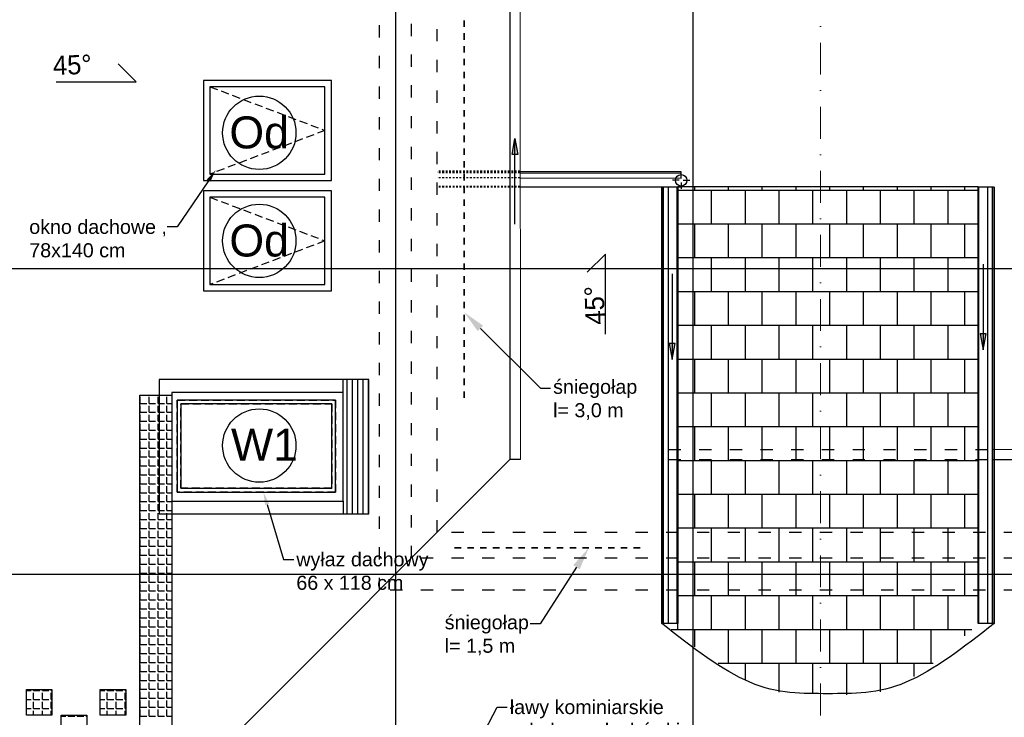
# Model space of a CAD drawing. Header units: millimetres. Extents: x -7023 to 53801, y 9849 to 33561.
# Tile 181 of 256: x 19068 to 19838, y 19031 to 19576. Entities that reach past the tile are written whole.
import ezdxf

# ---------------------------------------------------------------- set-up
doc = ezdxf.new("R2010")
doc.units = ezdxf.units.MM
for name, pattern in [('218-500', [1, 0.5, -0.5]), ('ACAD_ISO03W100', [30, 12, -18]), ('Dash 1_5', [3, 1.5, -1.5]), ('DASHDOT', [1, 0.5, -0.25, 0, -0.25]), ('DASHED2', [0.375, 0.25, -0.125])]:
    doc.linetypes.add(name, pattern=pattern)
doc.layers.add('.IE_podklad', color=252, linetype='Continuous')
doc.styles.add('MtX_ISOCPEUR', font='txt')
doc.styles.add('Opisowy', font='arial.ttf')
doc.styles.get("Standard").update_dxf_attribs({"font": 'arial.ttf'})

msp = doc.modelspace()

# ---------------------------------------------------------------- hatches: boundary and pattern name
at = {"layer": '.IE_podklad'}
h = msp.add_hatch(color=256, dxfattribs=at)
h.dxf.hatch_style = 1
h.paths.add_polyline_path([(19454.95, 19470.78), (19452.76, 19470.78), (19454.95, 19483.3)])
h = msp.add_hatch(color=256, dxfattribs=at)
h.dxf.hatch_style = 1
h.paths.add_polyline_path([(19457.3, 19470.78), (19454.95, 19470.78), (19454.95, 19483.3)])
h = msp.add_hatch(color=256, dxfattribs=at)
h.dxf.hatch_style = 1
h.paths.add_polyline_path([(19820.98, 19330.45), (19818.79, 19330.45), (19820.98, 19317.93)])
h = msp.add_hatch(color=256, dxfattribs=at)
h.dxf.hatch_style = 1
h.paths.add_polyline_path([(19823.33, 19330.45), (19820.98, 19330.45), (19820.98, 19317.93)])
h = msp.add_hatch(color=256, dxfattribs=at)
h.dxf.hatch_style = 1
h.paths.add_polyline_path([(19577.82, 19322.91), (19575.63, 19322.91), (19577.82, 19310.39)])
h = msp.add_hatch(color=256, dxfattribs=at)
h.dxf.hatch_style = 1
h.paths.add_polyline_path([(19580.18, 19322.91), (19577.82, 19322.91), (19577.82, 19310.39)])

# ---------------------------------------------------------------- linework, layer by layer
at = {"layer": '.IE_podklad', "ltscale": 25}
for p, q in [((19361.58, 19964.01), (19361.58, 17871.88)), ((19594.08, 19964.01), (19594.08, 17871.88)), ((19211.45, 19528.68), (19211.45, 19450.34)), ((19311.45, 19528.68), (19211.45, 19528.68)), ((19311.45, 19450.34), (19311.45, 19528.68)), ((19216.45, 19523.68), (19216.45, 19455.34)), ((19306.45, 19523.68), (19216.45, 19523.68)), ((19306.45, 19455.34), (19306.45, 19523.68)), ((19216.45, 19455.34), (19306.45, 19455.34)), ((19211.45, 19450.34), (19311.45, 19450.34)), ((19211.45, 19442.34), (19211.45, 19364.01)), ((19311.45, 19442.34), (19211.45, 19442.34)), ((19311.45, 19364.01), (19311.45, 19442.34)), ((19216.45, 19437.34), (19216.45, 19369.01)), ((19306.45, 19437.34), (19216.45, 19437.34)), ((19306.45, 19369.01), (19306.45, 19437.34)), ((18286.12, 19381.68), (21585.11, 19381.68)), ((19211.45, 19364.01), (19311.45, 19364.01)), ((19216.45, 19369.01), (19306.45, 19369.01)), ((18286.12, 19142.68), (21268.68, 19142.68))]:
    msp.add_line(p, q, dxfattribs=at)
at = {"layer": '.IE_podklad', "linetype": 'DASHDOT', "lineweight": 13, "ltscale": 50}
msp.add_line((19693.92, 19708.42), (19693.92, 18923.91), dxfattribs=at)
at = {"layer": '.IE_podklad', "linetype": 'ACAD_ISO03W100', "ltscale": 0.8}
for p, q in [((19349.08, 19130.18), (19349.08, 19616.18)), ((19374.08, 19155.18), (19374.08, 19616.18)), ((19394.08, 19175.18), (19394.08, 19616.18)), ((19575.07, 19240.18), (19824.43, 19240.18)), ((19575.07, 19232.18), (19817.57, 19232.18)), ((19817.57, 19232.18), (19824.43, 19232.18)), ((20014.95, 19175.18), (19394.08, 19175.18)), ((20014.95, 19155.18), (19374.08, 19155.18)), ((20014.95, 19130.18), (19349.08, 19130.18))]:
    msp.add_line(p, q, dxfattribs=at)
at = {"layer": '.IE_podklad'}
for p, q in [((19450.95, 19616.18), (19450.95, 19232.18)), ((19158.88, 19527.53), (19144.71, 19541.71)), ((19096.24, 19527.53), (19158.88, 19527.53)), ((19458.95, 19457.77), (19584.97, 19457.52)), ((19458.95, 19456.5), (19584.97, 19456.25)), ((19458.95, 19456.26), (19584.97, 19456.01)), ((19458.95, 19452.45), (19584.97, 19452.2)), ((19458.95, 19445.59), (19584.97, 19445.34)), ((19584.97, 19445.02), (19458.95, 19445.27)), ((19569.75, 19104.03), (19569.75, 19445.4)), ((19571.02, 19104.03), (19571.02, 19445.4)), ((19571.26, 19104.03), (19571.26, 19445.4)), ((19575.07, 19104.03), (19575.07, 19445.4)), ((19581.93, 19104.03), (19581.93, 19445.4)), ((19582.25, 19445.4), (19582.25, 19104.03)), ((19817.25, 19445.4), (19582.25, 19445.4)), ((19582.25, 19442.88), (19817.25, 19442.88)), ((19582.36, 19416.47), (19582.36, 19442.88)), ((19595.57, 19442.88), (19595.57, 19445.4)), ((19608.78, 19416.47), (19608.78, 19442.88)), ((19621.98, 19442.88), (19621.98, 19445.4)), ((19635.19, 19416.47), (19635.19, 19442.88)), ((19648.4, 19442.88), (19648.4, 19445.4)), ((19661.61, 19416.47), (19661.61, 19442.88)), ((19674.82, 19442.88), (19674.82, 19445.4)), ((19688.02, 19416.47), (19688.02, 19442.88)), ((19701.23, 19442.88), (19701.23, 19445.4)), ((19714.44, 19416.47), (19714.44, 19442.88)), ((19727.65, 19442.88), (19727.65, 19445.4)), ((19740.86, 19416.47), (19740.86, 19442.88)), ((19754.06, 19442.88), (19754.06, 19445.4)), ((19767.27, 19416.47), (19767.27, 19442.88)), ((19780.48, 19442.88), (19780.48, 19445.4)), ((19793.69, 19416.47), (19793.69, 19442.88)), ((19806.9, 19442.88), (19806.9, 19445.4)), ((19817.25, 19104.03), (19817.25, 19445.4)), ((19817.57, 19445.4), (19817.57, 19104.03)), ((19824.43, 19445.4), (19824.43, 19104.03)), ((19828.24, 19445.4), (19828.24, 19104.03)), ((19828.48, 19445.4), (19828.48, 19104.03)), ((19829.75, 19445.4), (19829.75, 19104.03)), ((19582.25, 19416.47), (19817.25, 19416.47)), ((19595.57, 19390.05), (19595.57, 19416.47)), ((19621.98, 19390.05), (19621.98, 19416.47)), ((19648.4, 19390.05), (19648.4, 19416.47)), ((19674.82, 19390.05), (19674.82, 19416.47)), ((19701.23, 19390.05), (19701.23, 19416.47)), ((19727.65, 19390.05), (19727.65, 19416.47)), ((19754.06, 19390.05), (19754.06, 19416.47)), ((19780.48, 19390.05), (19780.48, 19416.47)), ((19806.9, 19390.05), (19806.9, 19416.47)), ((19525.75, 19392.83), (19511.57, 19378.65)), ((19525.75, 19330.19), (19525.75, 19392.83)), ((19582.25, 19390.05), (19817.25, 19390.05)), ((19582.36, 19363.64), (19582.36, 19390.05)), ((19608.78, 19363.64), (19608.78, 19390.05)), ((19635.19, 19363.64), (19635.19, 19390.05)), ((19661.61, 19363.64), (19661.61, 19390.05)), ((19688.02, 19363.64), (19688.02, 19390.05)), ((19714.44, 19363.64), (19714.44, 19390.05)), ((19740.86, 19363.64), (19740.86, 19390.05)), ((19767.27, 19363.64), (19767.27, 19390.05)), ((19793.69, 19363.64), (19793.69, 19390.05)), ((19577.82, 19377.45), (19577.82, 19310.39)), ((19582.25, 19363.64), (19817.25, 19363.64)), ((19595.57, 19337.22), (19595.57, 19363.64)), ((19621.98, 19337.22), (19621.98, 19363.64)), ((19648.4, 19337.22), (19648.4, 19363.64)), ((19674.82, 19337.22), (19674.82, 19363.64)), ((19701.23, 19337.22), (19701.23, 19363.64)), ((19727.65, 19337.22), (19727.65, 19363.64)), ((19754.06, 19337.22), (19754.06, 19363.64)), ((19780.48, 19337.22), (19780.48, 19363.64)), ((19806.9, 19337.22), (19806.9, 19363.64)), ((19582.25, 19337.22), (19817.25, 19337.22)), ((19582.36, 19310.8), (19582.36, 19337.22)), ((19608.78, 19310.8), (19608.78, 19337.22)), ((19635.19, 19310.8), (19635.19, 19337.22)), ((19661.61, 19310.8), (19661.61, 19337.22)), ((19688.02, 19310.8), (19688.02, 19337.22)), ((19714.44, 19310.8), (19714.44, 19337.22)), ((19740.86, 19310.8), (19740.86, 19337.22)), ((19767.27, 19310.8), (19767.27, 19337.22)), ((19793.69, 19310.8), (19793.69, 19337.22)), ((19580.18, 19322.91), (19575.63, 19322.91)), ((19575.63, 19322.91), (19577.82, 19310.39)), ((19577.82, 19310.39), (19580.18, 19322.91)), ((19582.25, 19310.8), (19817.25, 19310.8)), ((19595.57, 19284.39), (19595.57, 19310.8)), ((19621.98, 19284.39), (19621.98, 19310.8)), ((19648.4, 19284.39), (19648.4, 19310.8)), ((19674.82, 19284.39), (19674.82, 19310.8)), ((19701.23, 19284.39), (19701.23, 19310.8)), ((19727.65, 19284.39), (19727.65, 19310.8)), ((19754.06, 19284.39), (19754.06, 19310.8)), ((19780.48, 19284.39), (19780.48, 19310.8)), ((19806.9, 19284.39), (19806.9, 19310.8)), ((19161.98, 19276.13), (19161.98, 19281.21)), ((19168.96, 19276.13), (19168.96, 19281.21)), ((19175.95, 19276.13), (19175.95, 19281.21)), ((19182.93, 19276.13), (19182.93, 19281.21)), ((19582.25, 19284.39), (19817.25, 19284.39)), ((19582.36, 19257.97), (19582.36, 19284.39)), ((19608.78, 19257.97), (19608.78, 19284.39)), ((19635.19, 19257.97), (19635.19, 19284.39)), ((19661.61, 19257.97), (19661.61, 19284.39)), ((19688.02, 19257.97), (19688.02, 19284.39)), ((19714.44, 19257.97), (19714.44, 19284.39)), ((19740.86, 19257.97), (19740.86, 19284.39)), ((19767.27, 19257.97), (19767.27, 19284.39)), ((19793.69, 19257.97), (19793.69, 19284.39)), ((19161.98, 19276.13), (19167.06, 19276.13)), ((19161.98, 19269.15), (19161.98, 19274.23)), ((19168.96, 19276.13), (19174.04, 19276.13)), ((19168.96, 19269.15), (19168.96, 19274.23)), ((19175.95, 19276.13), (19181.03, 19276.13)), ((19175.95, 19269.15), (19175.95, 19274.23)), ((19182.93, 19276.13), (19186.82, 19276.13)), ((19182.93, 19269.15), (19182.93, 19274.23)), ((19161.98, 19269.15), (19167.06, 19269.15)), ((19161.98, 19262.16), (19161.98, 19267.24)), ((19168.96, 19269.15), (19174.04, 19269.15)), ((19168.96, 19262.16), (19168.96, 19267.24)), ((19175.95, 19269.15), (19181.03, 19269.15)), ((19175.95, 19262.16), (19175.95, 19267.24)), ((19182.93, 19269.15), (19186.82, 19269.15)), ((19182.93, 19262.16), (19182.93, 19267.24)), ((19161.98, 19262.16), (19167.06, 19262.16)), ((19161.98, 19255.18), (19161.98, 19260.26)), ((19161.98, 19255.18), (19167.06, 19255.18)), ((19168.96, 19262.16), (19174.04, 19262.16)), ((19168.96, 19255.18), (19168.96, 19260.26)), ((19168.96, 19255.18), (19174.04, 19255.18)), ((19175.95, 19262.16), (19181.03, 19262.16)), ((19175.95, 19255.18), (19175.95, 19260.26)), ((19175.95, 19255.18), (19181.03, 19255.18)), ((19182.93, 19262.16), (19186.82, 19262.16)), ((19182.93, 19255.18), (19182.93, 19260.26)), ((19182.93, 19255.18), (19186.82, 19255.18)), ((19582.25, 19257.97), (19817.25, 19257.97)), ((19595.57, 19231.56), (19595.57, 19257.97)), ((19621.98, 19231.56), (19621.98, 19257.97)), ((19648.4, 19231.56), (19648.4, 19257.97)), ((19674.82, 19231.56), (19674.82, 19257.97)), ((19701.23, 19231.56), (19701.23, 19257.97)), ((19727.65, 19231.56), (19727.65, 19257.97)), ((19754.06, 19231.56), (19754.06, 19257.97)), ((19780.48, 19231.56), (19780.48, 19257.97)), ((19806.9, 19231.56), (19806.9, 19257.97)), ((19161.98, 19248.19), (19161.98, 19253.27)), ((19161.98, 19248.19), (19167.06, 19248.19)), ((19168.96, 19248.19), (19168.96, 19253.27)), ((19168.96, 19248.19), (19174.04, 19248.19)), ((19175.95, 19248.19), (19175.95, 19253.27)), ((19175.95, 19248.19), (19181.03, 19248.19)), ((19182.93, 19248.19), (19182.93, 19253.27)), ((19182.93, 19248.19), (19186.82, 19248.19)), ((19161.98, 19241.21), (19161.98, 19246.29)), ((19161.98, 19241.21), (19167.06, 19241.21)), ((19168.96, 19241.21), (19168.96, 19246.29)), ((19168.96, 19241.21), (19174.04, 19241.21)), ((19175.95, 19241.21), (19175.95, 19246.29)), ((19175.95, 19241.21), (19181.03, 19241.21)), ((19182.93, 19241.21), (19182.93, 19246.29)), ((19182.93, 19241.21), (19186.82, 19241.21)), ((19450.95, 19232.18), (18988.45, 18769.68)), ((19161.98, 19234.22), (19161.98, 19239.3)), ((19161.98, 19234.22), (19167.06, 19234.22)), ((19161.98, 19227.24), (19161.98, 19232.32)), ((19168.96, 19234.22), (19168.96, 19239.3)), ((19168.96, 19234.22), (19174.04, 19234.22)), ((19168.96, 19227.24), (19168.96, 19232.32)), ((19175.95, 19234.22), (19175.95, 19239.3)), ((19175.95, 19234.22), (19181.03, 19234.22)), ((19175.95, 19227.24), (19175.95, 19232.32)), ((19182.93, 19234.22), (19182.93, 19239.3)), ((19182.93, 19234.22), (19186.82, 19234.22)), ((19182.93, 19227.24), (19182.93, 19232.32)), ((19450.95, 19232.18), (19450.95, 19232.18)), ((19459.36, 19232.18), (19450.95, 19232.18)), ((19828.24, 19232.18), (20014.95, 19232.18)), ((19161.98, 19227.24), (19167.06, 19227.24)), ((19161.98, 19220.25), (19161.98, 19225.33)), ((19168.96, 19227.24), (19174.04, 19227.24)), ((19168.96, 19220.25), (19168.96, 19225.33)), ((19175.95, 19227.24), (19181.03, 19227.24)), ((19175.95, 19220.25), (19175.95, 19225.33)), ((19182.93, 19227.24), (19186.82, 19227.24)), ((19182.93, 19220.25), (19182.93, 19225.33)), ((19582.25, 19231.56), (19817.25, 19231.56)), ((19582.36, 19205.14), (19582.36, 19231.56)), ((19608.78, 19205.14), (19608.78, 19231.56)), ((19635.19, 19205.14), (19635.19, 19231.56)), ((19661.61, 19205.14), (19661.61, 19231.56)), ((19688.02, 19205.14), (19688.02, 19231.56)), ((19714.44, 19205.14), (19714.44, 19231.56)), ((19740.86, 19205.14), (19740.86, 19231.56)), ((19767.27, 19205.14), (19767.27, 19231.56)), ((19793.69, 19205.14), (19793.69, 19231.56)), ((19161.98, 19220.25), (19167.06, 19220.25)), ((19161.98, 19213.27), (19161.98, 19218.35)), ((19168.96, 19220.25), (19174.04, 19220.25)), ((19168.96, 19213.27), (19168.96, 19218.35)), ((19175.95, 19220.25), (19181.03, 19220.25)), ((19175.95, 19213.27), (19175.95, 19218.35)), ((19182.93, 19220.25), (19186.82, 19220.25)), ((19182.93, 19213.27), (19182.93, 19218.35)), ((19161.98, 19213.27), (19167.06, 19213.27)), ((19161.98, 19206.28), (19161.98, 19211.36)), ((19168.96, 19213.27), (19174.04, 19213.27)), ((19168.96, 19206.28), (19168.96, 19211.36)), ((19175.95, 19213.27), (19181.03, 19213.27)), ((19175.95, 19206.28), (19175.95, 19211.36)), ((19182.93, 19213.27), (19186.82, 19213.27)), ((19182.93, 19206.28), (19182.93, 19211.36)), ((19161.98, 19206.28), (19167.06, 19206.28)), ((19161.98, 19199.3), (19161.98, 19204.38)), ((19168.96, 19206.28), (19174.04, 19206.28)), ((19168.96, 19199.3), (19168.96, 19204.38)), ((19175.95, 19206.28), (19181.03, 19206.28)), ((19175.95, 19199.3), (19175.95, 19204.38)), ((19182.93, 19206.28), (19186.82, 19206.28)), ((19182.93, 19199.3), (19182.93, 19204.38)), ((19582.25, 19205.14), (19817.25, 19205.14)), ((19595.57, 19178.72), (19595.57, 19205.14)), ((19621.98, 19178.72), (19621.98, 19205.14)), ((19648.4, 19178.72), (19648.4, 19205.14)), ((19674.82, 19178.72), (19674.82, 19205.14)), ((19701.23, 19178.72), (19701.23, 19205.14)), ((19727.65, 19178.72), (19727.65, 19205.14)), ((19754.06, 19178.72), (19754.06, 19205.14)), ((19780.48, 19178.72), (19780.48, 19205.14)), ((19806.9, 19178.72), (19806.9, 19205.14)), ((19161.98, 19199.3), (19167.06, 19199.3)), ((19161.98, 19192.31), (19161.98, 19197.39)), ((19168.96, 19199.3), (19174.04, 19199.3)), ((19168.96, 19192.31), (19168.96, 19197.39)), ((19175.95, 19199.3), (19181.03, 19199.3)), ((19175.95, 19192.31), (19175.95, 19197.39)), ((19182.93, 19199.3), (19186.82, 19199.3)), ((19182.93, 19192.31), (19182.93, 19197.39)), ((19161.98, 19192.31), (19167.06, 19192.31)), ((19161.98, 19185.33), (19161.98, 19190.41)), ((19168.96, 19192.31), (19174.04, 19192.31)), ((19168.96, 19185.33), (19168.96, 19190.41)), ((19175.95, 19192.31), (19181.03, 19192.31)), ((19175.95, 19185.33), (19175.95, 19190.41)), ((19182.93, 19192.31), (19186.82, 19192.31)), ((19182.93, 19185.33), (19182.93, 19190.41)), ((19161.98, 19185.33), (19167.06, 19185.33)), ((19161.98, 19178.34), (19161.98, 19183.42)), ((19161.98, 19178.34), (19167.06, 19178.34)), ((19168.96, 19185.33), (19174.04, 19185.33)), ((19168.96, 19178.34), (19168.96, 19183.42)), ((19168.96, 19178.34), (19174.04, 19178.34)), ((19175.95, 19185.33), (19181.03, 19185.33)), ((19175.95, 19178.34), (19175.95, 19183.42)), ((19175.95, 19178.34), (19181.03, 19178.34)), ((19182.93, 19185.33), (19186.82, 19185.33)), ((19182.93, 19178.34), (19182.93, 19183.42)), ((19182.93, 19178.34), (19186.82, 19178.34)), ((19582.25, 19178.72), (19817.25, 19178.72)), ((19582.36, 19152.31), (19582.36, 19178.72)), ((19608.78, 19152.31), (19608.78, 19178.72)), ((19635.19, 19152.31), (19635.19, 19178.72)), ((19661.61, 19152.31), (19661.61, 19178.72)), ((19688.02, 19152.31), (19688.02, 19178.72)), ((19714.44, 19152.31), (19714.44, 19178.72)), ((19740.86, 19152.31), (19740.86, 19178.72)), ((19767.27, 19152.31), (19767.27, 19178.72)), ((19793.69, 19152.31), (19793.69, 19178.72)), ((19161.98, 19171.36), (19161.98, 19176.44)), ((19161.98, 19171.36), (19167.06, 19171.36)), ((19168.96, 19171.36), (19168.96, 19176.44)), ((19168.96, 19171.36), (19174.04, 19171.36)), ((19175.95, 19171.36), (19175.95, 19176.44)), ((19175.95, 19171.36), (19181.03, 19171.36)), ((19182.93, 19171.36), (19182.93, 19176.44)), ((19182.93, 19171.36), (19186.82, 19171.36)), ((19161.98, 19164.37), (19161.98, 19169.45)), ((19161.98, 19164.37), (19167.06, 19164.37)), ((19161.98, 19157.39), (19161.98, 19162.47)), ((19168.96, 19164.37), (19168.96, 19169.45)), ((19168.96, 19164.37), (19174.04, 19164.37)), ((19168.96, 19157.39), (19168.96, 19162.47)), ((19175.95, 19164.37), (19175.95, 19169.45)), ((19175.95, 19164.37), (19181.03, 19164.37)), ((19175.95, 19157.39), (19175.95, 19162.47)), ((19182.93, 19164.37), (19182.93, 19169.45)), ((19182.93, 19164.37), (19186.82, 19164.37)), ((19182.93, 19157.39), (19182.93, 19162.47)), ((19161.98, 19157.39), (19167.06, 19157.39)), ((19161.98, 19150.4), (19161.98, 19155.48)), ((19168.96, 19157.39), (19174.04, 19157.39)), ((19168.96, 19150.4), (19168.96, 19155.48)), ((19175.95, 19157.39), (19181.03, 19157.39)), ((19175.95, 19150.4), (19175.95, 19155.48)), ((19182.93, 19157.39), (19186.82, 19157.39)), ((19182.93, 19150.4), (19182.93, 19155.48)), ((19161.98, 19150.4), (19167.06, 19150.4)), ((19161.98, 19143.42), (19161.98, 19148.5)), ((19168.96, 19150.4), (19174.04, 19150.4)), ((19168.96, 19143.42), (19168.96, 19148.5)), ((19175.95, 19150.4), (19181.03, 19150.4)), ((19175.95, 19143.42), (19175.95, 19148.5)), ((19182.93, 19150.4), (19186.82, 19150.4)), ((19182.93, 19143.42), (19182.93, 19148.5)), ((19582.25, 19152.31), (19817.25, 19152.31)), ((19595.57, 19125.89), (19595.57, 19152.31)), ((19621.98, 19125.89), (19621.98, 19152.31)), ((19648.4, 19125.89), (19648.4, 19152.31)), ((19674.82, 19125.89), (19674.82, 19152.31)), ((19701.23, 19125.89), (19701.23, 19152.31)), ((19727.65, 19125.89), (19727.65, 19152.31)), ((19754.06, 19125.89), (19754.06, 19152.31)), ((19780.48, 19125.89), (19780.48, 19152.31)), ((19806.9, 19125.89), (19806.9, 19152.31)), ((19161.98, 19143.42), (19167.06, 19143.42)), ((19161.98, 19136.43), (19161.98, 19141.51)), ((19168.96, 19143.42), (19174.04, 19143.42)), ((19168.96, 19136.43), (19168.96, 19141.51)), ((19175.95, 19143.42), (19181.03, 19143.42)), ((19175.95, 19136.43), (19175.95, 19141.51)), ((19182.93, 19143.42), (19186.82, 19143.42)), ((19182.93, 19136.43), (19182.93, 19141.51)), ((19161.98, 19136.43), (19167.06, 19136.43)), ((19161.98, 19129.45), (19161.98, 19134.53)), ((19168.96, 19136.43), (19174.04, 19136.43)), ((19168.96, 19129.45), (19168.96, 19134.53)), ((19175.95, 19136.43), (19181.03, 19136.43)), ((19175.95, 19129.45), (19175.95, 19134.53)), ((19182.93, 19136.43), (19186.82, 19136.43)), ((19182.93, 19129.45), (19182.93, 19134.53)), ((19161.98, 19129.45), (19167.06, 19129.45)), ((19161.98, 19122.46), (19161.98, 19127.54)), ((19168.96, 19129.45), (19174.04, 19129.45)), ((19168.96, 19122.46), (19168.96, 19127.54)), ((19175.95, 19129.45), (19181.03, 19129.45)), ((19175.95, 19122.46), (19175.95, 19127.54)), ((19182.93, 19129.45), (19186.82, 19129.45)), ((19182.93, 19122.46), (19182.93, 19127.54)), ((19582.25, 19125.89), (19817.25, 19125.89)), ((19582.36, 19099.48), (19582.36, 19125.89)), ((19608.78, 19099.48), (19608.78, 19125.89)), ((19635.19, 19099.48), (19635.19, 19125.89)), ((19661.61, 19099.48), (19661.61, 19125.89)), ((19688.02, 19099.48), (19688.02, 19125.89)), ((19714.44, 19099.48), (19714.44, 19125.89)), ((19740.86, 19099.48), (19740.86, 19125.89)), ((19767.27, 19099.48), (19767.27, 19125.89)), ((19793.69, 19099.48), (19793.69, 19125.89)), ((19161.98, 19122.46), (19167.06, 19122.46)), ((19161.98, 19115.48), (19161.98, 19120.56)), ((19168.96, 19122.46), (19174.04, 19122.46)), ((19168.96, 19115.48), (19168.96, 19120.56)), ((19175.95, 19122.46), (19181.03, 19122.46)), ((19175.95, 19115.48), (19175.95, 19120.56)), ((19182.93, 19122.46), (19186.82, 19122.46)), ((19182.93, 19115.48), (19182.93, 19120.56)), ((19161.98, 19115.48), (19167.06, 19115.48)), ((19161.98, 19108.49), (19161.98, 19113.57)), ((19168.96, 19115.48), (19174.04, 19115.48)), ((19168.96, 19108.49), (19168.96, 19113.57)), ((19175.95, 19115.48), (19181.03, 19115.48)), ((19175.95, 19108.49), (19175.95, 19113.57)), ((19182.93, 19115.48), (19186.82, 19115.48)), ((19182.93, 19108.49), (19182.93, 19113.57)), ((19161.98, 19108.49), (19167.06, 19108.49)), ((19161.98, 19101.51), (19161.98, 19106.59)), ((19161.98, 19101.51), (19167.06, 19101.51)), ((19168.96, 19108.49), (19174.04, 19108.49)), ((19168.96, 19101.51), (19168.96, 19106.59)), ((19168.96, 19101.51), (19174.04, 19101.51)), ((19175.95, 19108.49), (19181.03, 19108.49)), ((19175.95, 19101.51), (19175.95, 19106.59)), ((19175.95, 19101.51), (19181.03, 19101.51)), ((19182.93, 19108.49), (19186.82, 19108.49)), ((19182.93, 19101.51), (19182.93, 19106.59)), ((19182.93, 19101.51), (19186.82, 19101.51)), ((19582.25, 19104.03), (19569.75, 19104.03)), ((19829.75, 19104.03), (19817.25, 19104.03)), ((19161.98, 19094.52), (19161.98, 19099.6)), ((19161.98, 19094.52), (19167.06, 19094.52)), ((19168.96, 19094.52), (19168.96, 19099.6)), ((19168.96, 19094.52), (19174.04, 19094.52)), ((19175.95, 19094.52), (19175.95, 19099.6)), ((19175.95, 19094.52), (19181.03, 19094.52)), ((19182.93, 19094.52), (19182.93, 19099.6)), ((19182.93, 19094.52), (19186.82, 19094.52)), ((19577.21, 19099.48), (19812.37, 19099.48)), ((19595.57, 19085.76), (19595.57, 19099.48)), ((19621.98, 19073.06), (19621.98, 19099.48)), ((19648.4, 19073.06), (19648.4, 19099.48)), ((19674.82, 19073.06), (19674.82, 19099.48)), ((19701.23, 19073.06), (19701.23, 19099.48)), ((19727.65, 19073.06), (19727.65, 19099.48)), ((19754.06, 19073.06), (19754.06, 19099.48)), ((19780.48, 19073.06), (19780.48, 19099.48)), ((19806.9, 19094.32), (19806.9, 19099.48)), ((19161.98, 19087.54), (19161.98, 19092.62)), ((19161.98, 19087.54), (19167.06, 19087.54)), ((19161.98, 19080.55), (19161.98, 19085.63)), ((19168.96, 19087.54), (19168.96, 19092.62)), ((19168.96, 19087.54), (19174.04, 19087.54)), ((19168.96, 19080.55), (19168.96, 19085.63)), ((19175.95, 19087.54), (19175.95, 19092.62)), ((19175.95, 19087.54), (19181.03, 19087.54)), ((19175.95, 19080.55), (19175.95, 19085.63)), ((19182.93, 19087.54), (19182.93, 19092.62)), ((19182.93, 19087.54), (19186.82, 19087.54)), ((19182.93, 19080.55), (19182.93, 19085.63)), ((19161.98, 19080.55), (19167.06, 19080.55)), ((19161.98, 19073.57), (19161.98, 19078.65)), ((19168.96, 19080.55), (19174.04, 19080.55)), ((19168.96, 19073.57), (19168.96, 19078.65)), ((19175.95, 19080.55), (19181.03, 19080.55)), ((19175.95, 19073.57), (19175.95, 19078.65)), ((19182.93, 19080.55), (19186.82, 19080.55)), ((19182.93, 19073.57), (19182.93, 19078.65)), ((19161.98, 19073.57), (19167.06, 19073.57)), ((19161.98, 19066.58), (19161.98, 19071.66)), ((19168.96, 19073.57), (19174.04, 19073.57)), ((19168.96, 19066.58), (19168.96, 19071.66)), ((19175.95, 19073.57), (19181.03, 19073.57)), ((19175.95, 19066.58), (19175.95, 19071.66)), ((19182.93, 19073.57), (19186.82, 19073.57)), ((19182.93, 19066.58), (19182.93, 19071.66)), ((19613.93, 19073.06), (19782.08, 19073.06)), ((19635.19, 19060.27), (19635.19, 19073.06)), ((19661.61, 19050.39), (19661.61, 19073.06)), ((19688.02, 19049.17), (19688.02, 19073.06)), ((19714.44, 19048.19), (19714.44, 19073.06)), ((19740.86, 19050.66), (19740.86, 19073.06)), ((19767.27, 19062.58), (19767.27, 19073.06)), ((19161.98, 19066.58), (19167.06, 19066.58)), ((19161.98, 19059.6), (19161.98, 19064.68)), ((19168.96, 19066.58), (19174.04, 19066.58)), ((19168.96, 19059.6), (19168.96, 19064.68)), ((19175.95, 19066.58), (19181.03, 19066.58)), ((19175.95, 19059.6), (19175.95, 19064.68)), ((19182.93, 19066.58), (19186.82, 19066.58)), ((19182.93, 19059.6), (19182.93, 19064.68)), ((19161.98, 19059.6), (19167.06, 19059.6)), ((19161.98, 19052.61), (19161.98, 19057.69)), ((19168.96, 19059.6), (19174.04, 19059.6)), ((19168.96, 19052.61), (19168.96, 19057.69)), ((19175.95, 19059.6), (19181.03, 19059.6)), ((19175.95, 19052.61), (19175.95, 19057.69)), ((19182.93, 19059.6), (19186.82, 19059.6)), ((19182.93, 19052.61), (19182.93, 19057.69)), ((19072.98, 19051.66), (19076.61, 19051.66)), ((19078.51, 19051.66), (19078.51, 19052.43)), ((19078.51, 19051.66), (19083.59, 19051.66)), ((19078.51, 19044.67), (19078.51, 19049.75)), ((19085.5, 19051.66), (19085.5, 19052.43)), ((19085.5, 19051.66), (19090.58, 19051.66)), ((19085.5, 19044.67), (19085.5, 19049.75)), ((19092.48, 19051.66), (19092.48, 19052.43)), ((19092.48, 19051.66), (19092.98, 19051.66)), ((19092.48, 19044.67), (19092.48, 19049.75)), ((19130.71, 19051.66), (19134.34, 19051.66)), ((19136.24, 19051.66), (19136.24, 19052.43)), ((19136.24, 19051.66), (19141.32, 19051.66)), ((19136.24, 19044.67), (19136.24, 19049.75)), ((19143.23, 19051.66), (19143.23, 19052.43)), ((19143.23, 19051.66), (19148.31, 19051.66)), ((19143.23, 19044.67), (19143.23, 19049.75)), ((19150.21, 19051.66), (19150.21, 19052.43)), ((19150.21, 19051.66), (19150.71, 19051.66)), ((19150.21, 19044.67), (19150.21, 19049.75)), ((19161.98, 19052.61), (19167.06, 19052.61)), ((19161.98, 19045.63), (19161.98, 19050.71)), ((19168.96, 19052.61), (19174.04, 19052.61)), ((19168.96, 19045.63), (19168.96, 19050.71)), ((19175.95, 19052.61), (19181.03, 19052.61)), ((19175.95, 19045.63), (19175.95, 19050.71)), ((19182.93, 19052.61), (19186.82, 19052.61)), ((19182.93, 19045.63), (19182.93, 19050.71)), ((19072.98, 19044.67), (19076.61, 19044.67)), ((19078.51, 19044.67), (19083.59, 19044.67)), ((19078.51, 19037.69), (19078.51, 19042.77)), ((19085.5, 19044.67), (19090.58, 19044.67)), ((19085.5, 19037.69), (19085.5, 19042.77)), ((19092.48, 19044.67), (19092.98, 19044.67)), ((19092.48, 19037.69), (19092.48, 19042.77)), ((19130.71, 19044.67), (19134.34, 19044.67)), ((19136.24, 19044.67), (19141.32, 19044.67)), ((19136.24, 19037.69), (19136.24, 19042.77)), ((19143.23, 19044.67), (19148.31, 19044.67)), ((19143.23, 19037.69), (19143.23, 19042.77)), ((19150.21, 19044.67), (19150.71, 19044.67)), ((19150.21, 19037.69), (19150.21, 19042.77)), ((19161.98, 19045.63), (19167.06, 19045.63)), ((19161.98, 19038.64), (19161.98, 19043.72)), ((19168.96, 19045.63), (19174.04, 19045.63)), ((19168.96, 19038.64), (19168.96, 19043.72)), ((19175.95, 19045.63), (19181.03, 19045.63)), ((19175.95, 19038.64), (19175.95, 19043.72)), ((19182.93, 19045.63), (19186.82, 19045.63)), ((19182.93, 19038.64), (19182.93, 19043.72)), ((19072.98, 19037.69), (19076.61, 19037.69)), ((19078.51, 19037.69), (19083.59, 19037.69)), ((19078.51, 19032.43), (19078.51, 19035.78)), ((19085.5, 19037.69), (19090.58, 19037.69)), ((19085.5, 19032.43), (19085.5, 19035.78)), ((19092.48, 19037.69), (19092.98, 19037.69)), ((19092.48, 19032.43), (19092.48, 19035.78)), ((19100.25, 19031.66), (19103.88, 19031.66)), ((19105.78, 19031.66), (19105.78, 19032.43)), ((19105.78, 19031.66), (19110.86, 19031.66)), ((19112.77, 19031.66), (19112.77, 19032.43)), ((19112.77, 19031.66), (19117.85, 19031.66)), ((19119.75, 19031.66), (19119.75, 19032.43)), ((19119.75, 19031.66), (19120.25, 19031.66)), ((19130.71, 19037.69), (19134.34, 19037.69)), ((19136.24, 19037.69), (19141.32, 19037.69)), ((19136.24, 19032.43), (19136.24, 19035.78)), ((19143.23, 19037.69), (19148.31, 19037.69)), ((19143.23, 19032.43), (19143.23, 19035.78)), ((19150.21, 19037.69), (19150.71, 19037.69)), ((19150.21, 19032.43), (19150.21, 19035.78)), ((19161.98, 19038.64), (19167.06, 19038.64)), ((19161.98, 19031.66), (19161.98, 19036.74)), ((19161.98, 19031.66), (19167.06, 19031.66)), ((19168.96, 19038.64), (19174.04, 19038.64)), ((19168.96, 19031.66), (19168.96, 19036.74)), ((19168.96, 19031.66), (19174.04, 19031.66)), ((19175.95, 19038.64), (19181.03, 19038.64)), ((19175.95, 19031.66), (19175.95, 19036.74)), ((19175.95, 19031.66), (19181.03, 19031.66)), ((19182.93, 19038.64), (19186.82, 19038.64)), ((19182.93, 19031.66), (19182.93, 19036.74)), ((19182.93, 19031.66), (19186.82, 19031.66))]:
    msp.add_line(p, q, dxfattribs=at)
at = {"layer": '.IE_podklad', "lineweight": 13}
for p, q in [((19458.95, 19616.18), (19459.36, 19232.18)), ((19828.24, 19240.18), (20014.95, 19240.18)), ((19459.36, 19232.18), (19459.36, 19232.18))]:
    msp.add_line(p, q, dxfattribs=at)
at = {"layer": '.IE_podklad', "linetype": '218-500', "lineweight": 35, "ltscale": 10}
for p, q in [((19415.3, 19575.46), (19415.3, 19275.46)), ((19552.82, 19163.24), (19402.82, 19163.24))]:
    msp.add_line(p, q, dxfattribs=at)
at = {"layer": '.IE_podklad', "linetype": 'DASHED2', "ltscale": 25}
for p, q in [((19216.45, 19523.68), (19306.45, 19489.51)), ((19306.45, 19489.51), (19216.45, 19455.34)), ((19216.45, 19437.34), (19306.45, 19403.18)), ((19306.45, 19403.18), (19216.45, 19369.01)), ((19190.77, 19278.72), (19314.77, 19278.72)), ((19190.77, 19206.72), (19190.77, 19278.72)), ((19314.77, 19278.72), (19314.77, 19206.72)), ((19193.77, 19275.72), (19311.77, 19275.72)), ((19193.77, 19209.72), (19193.77, 19275.72)), ((19311.77, 19275.72), (19311.77, 19209.72)), ((19311.77, 19209.72), (19193.77, 19209.72)), ((19314.77, 19206.72), (19190.77, 19206.72))]:
    msp.add_line(p, q, dxfattribs=at)
at = {"layer": '.IE_podklad', "linetype": 'Dash 1_5', "ltscale": 0.9}
for p, q in [((19458.95, 19456.26), (19394.07, 19456.26)), ((19458.95, 19457.77), (19394.08, 19457.77)), ((19458.95, 19456.5), (19394.08, 19456.5)), ((19458.96, 19452.45), (19394.08, 19452.45)), ((19458.97, 19445.59), (19394.09, 19445.59)), ((19458.97, 19445.27), (19394.09, 19445.27))]:
    msp.add_line(p, q, dxfattribs=at)
at = {"layer": '.IE_podklad', "linetype": 'Continuous'}
for p, q in [((19584.97, 19452.2), (19584.97, 19457.24)), ((19583.29, 19450.52), (19578.25, 19450.52)), ((19584.97, 19448.84), (19584.97, 19443.8)), ((19586.65, 19450.52), (19591.69, 19450.52))]:
    msp.add_line(p, q, dxfattribs=at)
at = {"layer": '.IE_podklad', "linetype": 'ACAD_ISO03W100'}
for p, q in [((19569.75, 19445.4), (19582.25, 19445.4)), ((19817.25, 19445.4), (19829.75, 19445.4))]:
    msp.add_line(p, q, dxfattribs=at)
at = {"layer": '.IE_podklad', "linetype": 'ByBlock', "lineweight": -2}
for p, q in [((19190.99, 19414.06), (19182.99, 19414.06)), ((19474.85, 19288.05), (19482.85, 19288.05)), ((19274.06, 19154.14), (19282.06, 19154.14)), ((19474.81, 19103.9), (19466.81, 19103.9)), ((19440.97, 19038.62), (19448.97, 19038.62))]:
    msp.add_line(p, q, dxfattribs=at)
at = {"layer": '.IE_podklad', "linetype": 'Continuous', "ltscale": 0.5}
for p, q in [((19176.77, 19294.72), (19176.77, 19189.72)), ((19340.77, 19294.72), (19176.77, 19294.72)), ((19320.77, 19284.72), (19320.77, 19294.72)), ((19340.77, 19189.72), (19340.77, 19294.72)), ((19186.77, 19284.72), (19186.77, 19199.72)), ((19320.77, 19284.72), (19186.77, 19284.72)), ((19190.77, 19278.72), (19190.77, 19206.72)), ((19314.77, 19278.72), (19190.77, 19278.72)), ((19314.77, 19206.72), (19314.77, 19278.72)), ((19320.77, 19199.72), (19320.77, 19284.72)), ((19193.77, 19275.72), (19193.77, 19209.72)), ((19311.77, 19275.72), (19193.77, 19275.72)), ((19311.77, 19209.72), (19311.77, 19275.72)), ((19193.77, 19209.72), (19311.77, 19209.72)), ((19190.77, 19206.72), (19314.77, 19206.72)), ((19186.77, 19199.72), (19320.77, 19199.72)), ((19320.77, 19199.72), (19320.77, 19189.72)), ((19176.77, 19189.72), (19340.77, 19189.72))]:
    msp.add_line(p, q, dxfattribs=at)
at = {"layer": '.IE_podklad', "ltscale": 0.5}
for p, q in [((19323.67, 19294.72), (19323.67, 19189.72)), ((19327.8, 19294.72), (19327.8, 19189.72)), ((19331.92, 19294.72), (19331.92, 19189.72)), ((19336.05, 19294.72), (19336.05, 19189.72)), ((19340.18, 19294.72), (19340.18, 19189.72))]:
    msp.add_line(p, q, dxfattribs=at)
at = {"layer": '.IE_podklad', "transparency": 33554687}
for p, q in [((19161.82, 19282.43), (19186.82, 19282.43)), ((19161.82, 19012.43), (19161.82, 19282.43)), ((19186.82, 19282.43), (19186.82, 19012.43)), ((19072.98, 19032.43), (19072.98, 19052.43)), ((19072.98, 19052.43), (19092.98, 19052.43)), ((19092.98, 19052.43), (19092.98, 19032.43)), ((19130.71, 19032.43), (19130.71, 19052.43)), ((19130.71, 19052.43), (19150.71, 19052.43)), ((19150.71, 19052.43), (19150.71, 19032.43)), ((19092.98, 19032.43), (19072.98, 19032.43)), ((19100.25, 19012.43), (19100.25, 19032.43)), ((19100.25, 19032.43), (19120.25, 19032.43)), ((19120.25, 19032.43), (19120.25, 19012.43)), ((19150.71, 19032.43), (19130.71, 19032.43))]:
    msp.add_line(p, q, dxfattribs=at)
at = {"layer": '.IE_podklad'}
for points in [[(19454.95, 19416.24), (19454.95, 19483.3), (19457.3, 19470.78), (19452.76, 19470.78), (19454.95, 19483.3)], [(19820.98, 19385), (19820.98, 19317.93), (19823.33, 19330.45), (19818.79, 19330.45), (19820.98, 19317.93)]]:
    msp.add_lwpolyline(points, dxfattribs=at)
at = {"layer": '.IE_podklad', "linetype": 'ByBlock', "lineweight": -2}
for points in [[(19215.4, 19450.2), (19190.99, 19414.06)], [(19428.05, 19334.68), (19474.85, 19288.05)], [(19261.19, 19197.14), (19274.06, 19154.14)], [(19503.11, 19148.09), (19474.81, 19103.9)], [(19402.4, 18964.52), (19440.97, 19038.62)]]:
    msp.add_lwpolyline(points, dxfattribs=at)
at = {"layer": '.IE_podklad'}
for centre in [(19255.11, 19487.67), (19255.11, 19403.17), (19255.11, 19243.18)]:
    msp.add_circle(centre, 28.69, dxfattribs=at)
at = {"layer": '.IE_podklad', "linetype": 'Continuous'}
msp.add_circle((19584.97, 19450.52), 4.5, dxfattribs=at)
at = {"layer": '.IE_podklad'}
msp.add_open_spline([(19829.75, 19104.03), (19806.07, 19085.59), (19758.7, 19048.73), (19699.73, 19049.4), (19640.73, 19048.73), (19593.41, 19085.59), (19569.75, 19104.03)], degree=3, dxfattribs=at)
for points in [[(19214.02, 19451.14), (19221, 19458.49), (19216.78, 19449.27)], [(19425.93, 19332.55), (19415.3, 19347.39), (19430.17, 19336.8)], [(19259.6, 19196.66), (19258.33, 19206.72), (19262.79, 19197.61)], [(19500.59, 19149.7), (19512.82, 19163.24), (19505.64, 19146.47)]]:
    msp.add_solid(points, dxfattribs=at)

# ---------------------------------------------------------------- texts
at = {"layer": '.IE_podklad', "linetype": 'Continuous', "style": 'MtX_ISOCPEUR'}
for rotation, p in [(2.07563, (19082.82, 19532.37)), (92.07563, (19525.75, 19326.7))]:
    msp.add_text('  45°', height=15, rotation=rotation, dxfattribs=at).set_placement(p)
at = {"layer": '.IE_podklad', "linetype": 'Continuous', "style": 'Opisowy'}
for s, p in [('Od', (19231.7, 19475.47)), ('Od', (19231.7, 19390.97)), ('W1', (19232.96, 19231.33))]:
    msp.add_text(s, height=25, dxfattribs=at).set_placement(p)
at = {"layer": '.IE_podklad', "char_height": 11, "attachment_point": 1}
for s, insert in [('\\pxql;okno dachowe ,\\P78x140 cm', (19075.23, 19419.66)), ('\\pxql;śniegołap\\Pl= 3,0 m', (19484.85, 19294.63)), ('\\pxql;wyłaz dachowy\\P\\pq*;66 x 118 cm', (19284.06, 19159.73)), ('\\pxql;śniegołap\\Pl= 1,5 m', (19400.1, 19110.49)), ('ławy kominiarskie\\Pw kolorze dachówki', (19450.97, 19044.21))]:
    msp.add_mtext(s, dxfattribs=dict(at, insert=insert))

doc.saveas('drawing.dxf')
